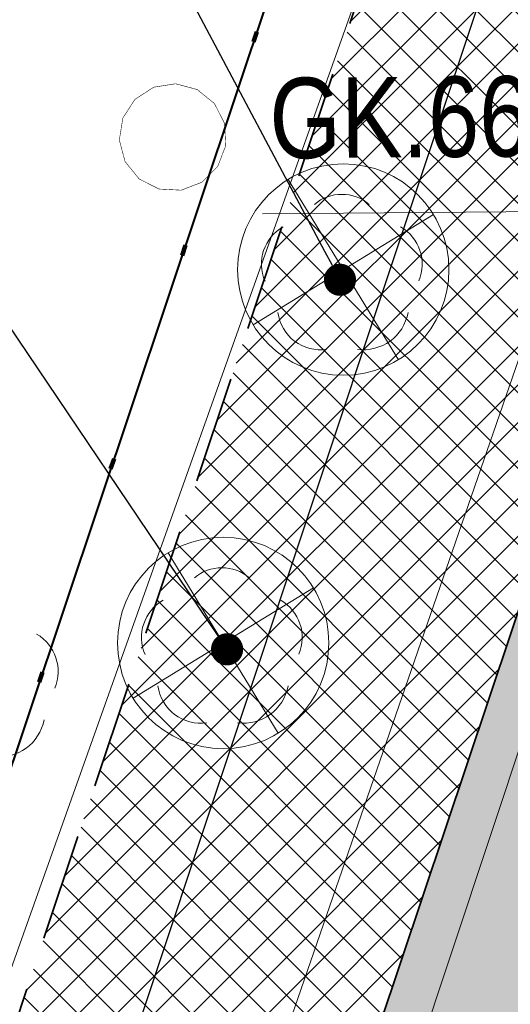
# Model space of a CAD drawing. Header units: metres. Extents: x 6599773 to 13199707, y 5688499 to 11377233.
# Tile 18 of 256: x 6599846.53 to 6599851.11, y 5688566.49 to 5688575.67. Entities that reach past the tile are written whole.
import ezdxf
from ezdxf import colors
from ezdxf.entities.mleader import LeaderData, LeaderLine
from ezdxf.enums import TextEntityAlignment as Align
from ezdxf.math import Vec2, Vec3

# ---------------------------------------------------------------- set-up
doc = ezdxf.new("R2010")
doc.units = ezdxf.units.M
doc.header["$MEASUREMENT"] = 0
for name, pattern in [('1', [0]), ('2_OTKJ', [2, 1.5, -0.5]), ('9', [1, 0, -1]), ('BTO', [0]), ('BUF', [0]), ('BUG', [1.5, 1, -0.5]), ('GUK', [2, 1.5, -0.5])]:
    doc.linetypes.add(name, pattern=pattern)
doc.layers.get('0').update_dxf_attribs({"linetype": 'CONTINUOUS', "lineweight": 5})
for name, color, linetype, lineweight in [('_kolor chodnik', 50, '1', 0), ('_kolor zjazdy kostka', 7, '1', 0), ('_kolor ścieżka', 10, '1', 0), ('_kraweznik', 7, 'CONTINUOUS', 35), ('_linie rozgran', 100, '9', 90), ('_obrzeze', 10, 'BUG', 35), ('_opis drzewa', 7, 'BUF', 25), ('_wycinka', 10, 'BUF', 15), ('AS__Nowe_granice', 140, 'CONTINUOUS', 30), ('Kontury', 90, 'GUK', 5), ('OTK_L_0', 7, '2_OTKJ', 5), ('OTK_L_5', 7, 'CONTINUOUS', 5), ('OTZ_L_1', 7, 'CONTINUOUS', 5), ('OTZ_T_0', 7, 'CONTINUOUS', 13), ('P_SUKP_E_T_0', 7, 'CONTINUOUS', 5)]:
    doc.layers.add(name, color=color, linetype=linetype, lineweight=lineweight)
doc.layers.add('_kolor jezdnia', color=7, linetype='1', lineweight=0, true_color=0x00dbdb)
doc.layers.add('_podział mój', color=7, linetype='BTO', lineweight=40, true_color=0xdb70ff)
doc.styles.add('opis drzewa', font='ARIALN.TTF', dxfattribs={"width": 0.7, "height": 1.6})
doc.styles.add('STYL_ARIAL', font='ARIALN.TTF', dxfattribs={"width": 0.75, "oblique": 0.1})
pattern_1 = [(45, (0, 0), (-0.1767766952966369, 0.1767766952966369), []), (135, (0, 0), (-0.1767766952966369, -0.1767766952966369), [])]

# ---------------------------------------------------------------- blocks, each defined once
blk = doc.blocks.new('ddddd')
at = {"layer": '_wycinka'}
for p, q in [((6600244.106448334, 5690836.218476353), (6600245.135551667, 5690834.535523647)), ((6600245.462476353, 5690835.891551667), (6600243.779523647, 5690834.862448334))]:
    blk.add_line(p, q, dxfattribs=at)
blk.add_circle((6600244.621, 5690835.377), 0.986329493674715, dxfattribs=at)
blk = doc.blocks.new('_Dot')
at = {"color": 0, "linetype": 'ByBlock', "lineweight": -2}
blk.add_line((-0.5, 0), (-1, 0), dxfattribs=at)
at = {"color": 0, "linetype": 'ByBlock', "const_width": 0.5}
blk.add_lwpolyline([(-0.25, 0, 1), (0.25, 0, 1)], format="xyb", close=True, dxfattribs=at)
blk = doc.blocks.new('922')
at = {"layer": 'OTZ_T_0', "color": 0}
blk.add_circle((0, 0), 0.05, dxfattribs=at)
for centre, radius, start, end in [((0, 0.35), 0.4, 50.114, 129.886), ((-0.35, 0.1), 0.4, 119.84816, 203.51949), ((0.35, 0.1), 0.4, 336.88451, 60.15184), ((-0.2, -0.3), 0.4, 187.477, 278.47884), ((0.2, -0.275), 0.425, 262.6459300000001, 349.62892)]:
    blk.add_arc(centre, radius, start, end, dxfattribs=at)
blk = doc.blocks.new('2_OTZK')
at = {"color": 7, "const_width": 0.005000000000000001}
for points in [[(-0.6431084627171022, 0.6411612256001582), (-0.8175084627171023, 0.5279612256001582), (-1.022908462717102, 0.4954612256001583), (-1.223708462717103, 0.5492612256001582), (-1.385308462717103, 0.6800612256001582), (-1.479708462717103, 0.8653612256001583), (-1.490508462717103, 1.072961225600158), (-1.416008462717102, 1.267061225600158), (-1.269008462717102, 1.414061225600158), (-1.074908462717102, 1.488561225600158), (-0.8673084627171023, 1.477761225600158), (-0.6820084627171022, 1.383361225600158), (-0.5512084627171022, 1.221761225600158), (-0.4974084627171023, 1.020961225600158), (-0.5299084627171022, 0.8155612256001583), (-0.6431084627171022, 0.6411612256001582)], [(0.6282915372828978, 0.6640612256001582), (0.5264915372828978, 0.8442612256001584), (0.5063915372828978, 1.050261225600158), (0.5714915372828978, 1.246761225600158), (0.7104915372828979, 1.400161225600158), (0.8997915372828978, 1.483961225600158), (1.106791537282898, 1.483961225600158), (1.296091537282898, 1.400161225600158), (1.435091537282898, 1.246761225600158), (1.500191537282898, 1.050261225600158), (1.480091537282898, 0.8442612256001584), (1.378291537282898, 0.6640612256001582)], [(-1.372308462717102, -1.335238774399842), (-1.473808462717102, -1.154938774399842), (-1.493508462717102, -0.9491387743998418), (-1.428308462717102, -0.7528387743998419), (-1.289208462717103, -0.5997387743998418), (-1.100108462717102, -0.5160387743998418), (-0.8933084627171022, -0.5160387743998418), (-0.7042084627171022, -0.5997387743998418), (-0.5651084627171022, -0.7528387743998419), (-0.4999084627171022, -0.9491387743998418), (-0.5196084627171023, -1.154938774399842), (-0.6211084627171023, -1.335238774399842)], [(0.6496915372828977, -0.6516387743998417), (0.8240915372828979, -0.5384387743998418), (1.029491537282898, -0.5059387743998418), (1.230291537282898, -0.5597387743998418), (1.391891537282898, -0.6905387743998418), (1.486291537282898, -0.8758387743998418), (1.497091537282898, -1.083438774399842), (1.422591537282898, -1.277538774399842), (1.275591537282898, -1.424538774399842), (1.081491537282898, -1.499038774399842), (0.8738915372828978, -1.488238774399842), (0.6885915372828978, -1.393838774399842), (0.5577915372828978, -1.232238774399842), (0.5039915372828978, -1.031438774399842), (0.5364915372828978, -0.8260387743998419), (0.6496915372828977, -0.6516387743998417)]]:
    blk.add_lwpolyline(points, dxfattribs=at)

msp = doc.modelspace()

# ---------------------------------------------------------------- hatches: boundary and pattern name
at = {"layer": '_kolor chodnik'}
h = msp.add_hatch(dxfattribs=at)
h.set_pattern_fill('ANSI37', color=256, scale=2)
h.set_pattern_definition(pattern_1)
h.paths.add_polyline_path([(6599849.938171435, 5688542.085872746), (6599852.232147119, 5688548.938742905), (6599853.573135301, 5688548.489851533), (6599853.827082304, 5688549.248475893), (6599851.793849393, 5688549.929093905), (6599849.895278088, 5688548.982823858), (6599847.823506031, 5688542.793750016)])
edge = h.paths.add_edge_path()
edge.add_line((6600018.106075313, 5689087.454911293), (6600022.42781917, 5689091.229234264))
edge.add_line((6600022.42781917, 5689091.229234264), (6600020.233254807, 5689093.742094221))
edge.add_line((6600020.233254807, 5689093.742094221), (6600017.159471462, 5689091.057656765))
edge.add_arc((6600023.275194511, 5689085.3851404), 8.341433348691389, 137.1531559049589, 148.8016577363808)
edge.add_line((6600016.140105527, 5689089.706021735), (6600018.106075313, 5689087.454911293))
h.paths.add_polyline_path([(6600038.501784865, 5689187.592294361), (6600037.906968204, 5689187.700586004), (6600037.63829624, 5689186.224843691), (6600038.240083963, 5689186.115282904)])
h.paths.add_polyline_path([(6600069.098302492, 5689360.276020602), (6600068.321239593, 5689360.413462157), (6600068.064048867, 5689358.936495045), (6600068.836639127, 5689358.799546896)])
h.paths.add_polyline_path([(6600082.393785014, 5689362.950258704), (6600082.941124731, 5689366.103121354), (6600081.481377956, 5689366.361351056), (6600080.923159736, 5689363.210828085)])
h.paths.add_polyline_path([(6600074.022236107, 5689388.065861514), (6600072.983907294, 5689388.249860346), (6600072.723374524, 5689386.77253894), (6600073.760538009, 5689386.588865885)])
h.paths.add_polyline_path([(6600105.613104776, 5689486.405659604), (6600106.749499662, 5689489.711933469), (6600105.298891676, 5689490.233346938), (6600104.143487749, 5689486.917306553)], flags=17)
h.paths.add_polyline_path([(6600132.519778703, 5689678.737346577), (6600131.761827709, 5689678.896110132), (6600131.444670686, 5689677.429261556), (6600132.212256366, 5689677.269208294)])
h.paths.add_polyline_path([(6600156.649397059, 5689798.7449027), (6600156.48800471, 5689797.958860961), (6600157.450195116, 5689797.757316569), (6600157.615023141, 5689798.542205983)])
h.paths.add_polyline_path([(6600189.055358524, 5689948.643107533), (6600187.902868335, 5689948.884512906), (6600187.600024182, 5689947.417400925), (6600188.748131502, 5689947.176379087)])
edge = h.paths.add_edge_path()
edge.add_line((6600204.459383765, 5690032.969035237), (6600204.153258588, 5690031.227801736))
edge.add_arc((6600202.328347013, 5690027.299936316), 4.331100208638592, 41.85300125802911, 65.08011549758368, ccw=False)
edge.add_arc((6600032.90393149, 5690051.979071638), 174.020003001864, 352.8070218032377, 353.495463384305)
edge.add_arc((6600202.372679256, 5690027.343587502), 5.999999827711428, 55.12102442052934, 69.64815978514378)
edge = h.paths.add_edge_path()
edge.add_line((6600205.046027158, 5690040.265402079), (6600204.972740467, 5690038.483452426))
edge.add_arc((6600203.986269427, 5690044.401803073), 5.999999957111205, 279.4630688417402, 294.9140560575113)
edge.add_line((6600206.513819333, 5690038.960158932), (6600206.607027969, 5690041.030672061))
edge.add_arc((6600203.986269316, 5690044.401803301), 4.270000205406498, 284.3702444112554, 307.86193139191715, ccw=False)
edge = h.paths.add_edge_path()
edge.add_arc((6600203.547470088, 5690044.558759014), 6.446878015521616, 324.4350091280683, 356.2013368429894, ccw=False)
edge.add_arc((6600203.986269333, 5690044.401803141), 6.00000007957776, 323.2169970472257, 357.4193489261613)
h.paths.add_polyline_path([(6600208.910055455, 5690121.713696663), (6600208.146285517, 5690121.748120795), (6600207.125602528, 5690121.794124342), (6600209.971605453, 5690121.665851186)])
edge = h.paths.add_edge_path()
edge.add_line((6600238.769818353, 5690481.648294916), (6600240.338176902, 5690490.873746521))
edge.add_line((6600240.338176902, 5690490.873746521), (6600241.251295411, 5690510.829461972))
edge.add_line((6600241.251295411, 5690510.829461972), (6600239.524022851, 5690510.928942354))
edge.add_line((6600239.524022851, 5690510.928942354), (6600238.633343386, 5690491.167757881))
edge.add_line((6600238.633343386, 5690491.167757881), (6600234.579716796, 5690467.661262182))
edge.add_line((6600234.579716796, 5690467.661262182), (6600234.449796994, 5690464.966873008))
edge.add_arc((6600242.443669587, 5690464.607462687), 8.00194818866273, 177.4256738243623, 268.2543056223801)
edge.add_line((6600242.199903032, 5690456.609228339), (6600242.216657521, 5690457.359274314))
edge.add_line((6600242.216657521, 5690457.359274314), (6600242.305257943, 5690458.836738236))
edge.add_arc((6600242.444504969, 5690464.607952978), 5.772894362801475, 177.0298084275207, 268.6178439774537, ccw=False)
edge.add_line((6600236.679365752, 5690464.907083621), (6600236.951876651, 5690470.95443634))
edge.add_line((6600236.951876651, 5690470.95443634), (6600238.150786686, 5690478.210832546))
edge.add_line((6600238.150786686, 5690478.210832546), (6600238.769818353, 5690481.648294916))
h.paths.add_polyline_path([(6600238.769818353, 5690481.648294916), (6600238.150786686, 5690478.210832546), (6600239.670056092, 5690477.930590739), (6600240.266710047, 5690481.376366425)], flags=17)
edge = h.paths.add_edge_path()
edge.add_line((6600223.366500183, 5690460.339976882), (6600223.276803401, 5690457.948865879))
edge.add_arc((6600221.105749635, 5690465.64864014), 7.999999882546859, 285.7465040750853, 299.8464885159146)
edge.add_line((6600225.08717264, 5690458.709744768), (6600225.240084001, 5690461.623695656))
edge.add_arc((6600221.105749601, 5690465.648640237), 5.769999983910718, 293.06724420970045, 315.7681070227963, ccw=False)
edge = h.paths.add_edge_path()
edge.add_arc((6600220.025145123, 5690444.676291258), 5.77000016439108, 37.996647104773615, 59.94382588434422, ccw=False)
edge.add_line((6600224.572175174, 5690448.22839199), (6600224.817793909, 5690451.081798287))
edge.add_arc((6600220.025145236, 5690444.676291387), 7.999999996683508, 53.19588653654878, 68.15166733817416)
edge.add_line((6600223.00235276, 5690452.101669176), (6600222.91504296, 5690449.670427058))
edge = h.paths.add_edge_path()
edge.add_arc((6600221.105749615, 5690465.648640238), 7.999999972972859, 328.0222308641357, 357.0132597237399)
edge.add_line((6600229.094882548, 5690465.23180147), (6600229.218816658, 5690467.593604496))
edge.add_line((6600229.218816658, 5690467.593604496), (6600228.218919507, 5690467.645774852))
edge.add_line((6600228.218919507, 5690467.645774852), (6600227.891778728, 5690461.411918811))
h.paths.add_polyline_path([(6600200.980142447, 5690012.236744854), (6600202.31727834, 5690011.956662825), (6600202.522293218, 5690012.935421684), (6600201.182321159, 5690013.216097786)])
h.paths.add_polyline_path([(6600196.457878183, 5689983.98337835), (6600195.202332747, 5689984.246370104), (6600194.899091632, 5689982.777335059), (6600196.150355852, 5689982.515240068)])
edge = h.paths.add_edge_path()
edge.add_line((6600112.305909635, 5689517.99101877), (6600112.691041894, 5689519.807934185))
edge.add_line((6600112.691041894, 5689519.807934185), (6600113.245521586, 5689522.423769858))
edge.add_line((6600113.245521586, 5689522.423769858), (6600111.553124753, 5689522.782507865))
edge.add_line((6600111.553124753, 5689522.782507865), (6600107.405864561, 5689503.217226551))
edge.add_line((6600107.405864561, 5689503.217226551), (6600099.494506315, 5689480.361667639))
edge.add_line((6600099.494506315, 5689480.361667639), (6600099.182814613, 5689478.891218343))
edge.add_arc((6600107.008997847, 5689477.232359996), 8.000059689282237, 168.0325629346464, 257.7529108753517)
edge.add_line((6600105.311960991, 5689469.414366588), (6600105.784990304, 5689471.593619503))
edge.add_arc((6600107.008927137, 5689477.232314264), 5.769999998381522, 168.0321375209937, 257.7533362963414, ccw=False)
edge.add_line((6600101.364343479, 5689478.42879883), (6600101.647245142, 5689479.76342708))
edge.add_line((6600101.647245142, 5689479.76342708), (6600104.143487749, 5689486.917306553))
edge.add_line((6600104.143487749, 5689486.917306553), (6600105.298891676, 5689490.233346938))
edge.add_line((6600105.298891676, 5689490.233346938), (6600108.240043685, 5689498.809726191))
edge.add_line((6600108.240043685, 5689498.809726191), (6600112.305909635, 5689517.99101877))
h.paths.add_polyline_path([(6600136.009573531, 5689645.499114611), (6600138.333647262, 5689645.012304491), (6600138.661671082, 5689646.578318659), (6600134.869459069, 5689647.372651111)])
at = {"layer": '_kolor jezdnia'}
h = msp.add_hatch(dxfattribs=at)
h.set_pattern_fill('ANSI37', color=256, scale=2.2)
h.set_pattern_definition([(311.9999999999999, (0, 0), (0.2043648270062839, 0.1840109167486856), []), (41.99999999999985, (0, 0), (-0.1840109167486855, 0.2043648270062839), [])])
edge = h.paths.add_edge_path()
edge.add_line((6599833.066047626, 5688539.933393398), (6599850.649511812, 5688527.983462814))
edge.add_arc((6599857.337592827, 5688536.653968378), 10.95025544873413, 169.5012687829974, 232.3548431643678, ccw=False)
edge.add_arc((6599858.085851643, 5688536.618142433), 11.69295282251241, 162.2507788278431, 169.9967502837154, ccw=False)
edge.add_line((6599846.949484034, 5688540.182754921), (6599847.823506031, 5688542.793750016))
edge.add_line((6599847.823506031, 5688542.793750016), (6599849.895278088, 5688548.982823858))
edge.add_line((6599849.895278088, 5688548.982823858), (6599852.434748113, 5688556.56906746))
edge.add_line((6599852.434748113, 5688556.56906746), (6599928.48625871, 5688783.760284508))
edge.add_line((6599928.48625871, 5688783.760284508), (6599931.025728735, 5688791.34652811))
edge.add_line((6599931.025728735, 5688791.34652811), (6599996.657773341, 5688987.411326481))
edge.add_line((6599996.657773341, 5688987.411326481), (6599999.197243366, 5688994.997570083))
edge.add_line((6599999.197243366, 5688994.997570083), (6600021.930100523, 5689062.908193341))
edge.add_line((6600021.930100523, 5689062.908193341), (6600017.620224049, 5689067.371531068))
edge.add_line((6600017.620224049, 5689067.371531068), (6600016.714558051, 5689064.654078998))
edge.add_line((6600016.714558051, 5689064.654078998), (6600012.423620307, 5689051.835617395))
edge.add_line((6600012.423620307, 5689051.835617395), (6600009.884150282, 5689044.249373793))
edge.add_line((6600009.884150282, 5689044.249373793), (6599977.53516164, 5688947.612159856))
edge.add_line((6599977.53516164, 5688947.612159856), (6599974.995691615, 5688940.025916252))
edge.add_line((6599974.995691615, 5688940.025916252), (6599942.096912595, 5688841.746295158))
edge.add_line((6599942.096912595, 5688841.746295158), (6599939.557442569, 5688834.160051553))
edge.add_line((6599939.557442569, 5688834.160051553), (6599882.679288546, 5688664.246042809))
edge.add_line((6599882.679288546, 5688664.246042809), (6599880.139818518, 5688656.659799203))
edge.add_line((6599880.139818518, 5688656.659799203), (6599852.464543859, 5688573.984527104))
edge.add_line((6599852.464543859, 5688573.984527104), (6599842.470137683, 5688544.127903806))
edge.add_arc((6599835.706422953, 5688546.652910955), 7.219660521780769, 248.54809133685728, 339.52856074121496, ccw=False)
h.paths.add_polyline_path([(6600044.653202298, 5689172.271628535), (6600046.276244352, 5689181.431901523), (6600047.759199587, 5689189.801539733), (6600051.0603021, 5689208.432603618), (6600052.368792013, 5689215.817578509), (6600054.808584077, 5689229.587499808), (6600056.11707399, 5689236.972474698), (6600057.346666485, 5689243.912161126), (6600058.655146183, 5689251.297078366), (6600058.831439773, 5689252.292060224), (6600060.098987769, 5689259.445963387), (6600060.139929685, 5689259.677035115), (6600061.407468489, 5689266.830886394), (6600072.329030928, 5689328.470998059), (6600073.637511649, 5689335.855921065), (6600077.337304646, 5689356.73715072), (6600078.820259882, 5689365.106788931), (6600081.142794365, 5689378.214921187), (6600082.53851694, 5689386.092227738), (6600095.187867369, 5689457.483787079), (6600091.082877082, 5689465.8405575), (6600089.043088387, 5689454.328211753), (6600087.870641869, 5689447.711051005), (6600087.560133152, 5689445.958573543), (6600086.562151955, 5689440.326076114), (6600082.433200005, 5689417.022719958), (6600080.95024477, 5689408.65308175), (6600077.202698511, 5689387.502337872), (6600075.719743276, 5689379.132699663), (6600073.469199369, 5689366.430874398), (6600071.986244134, 5689358.061236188), (6600069.986864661, 5689346.776955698), (6600068.591142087, 5689338.899649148), (6600065.559290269, 5689321.78820693), (6600064.163567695, 5689313.91090038), (6600059.719426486, 5689288.828650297), (6600058.323703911, 5689280.951343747), (6600057.563846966, 5689276.662793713), (6600056.168124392, 5689268.785487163), (6600054.804920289, 5689261.091711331), (6600053.409197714, 5689253.214404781), (6600053.264817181, 5689252.399536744), (6600051.869094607, 5689244.522230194), (6600051.183555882, 5689240.653124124), (6600049.787833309, 5689232.775817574), (6600046.593849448, 5689214.749319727), (6600045.198126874, 5689206.872013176), (6600044.41754409, 5689202.466488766), (6600042.934588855, 5689194.096850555), (6600036.429952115, 5689157.38538759), (6600034.94699688, 5689149.01574938), (6600030.579776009, 5689124.367629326), (6600027.529365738, 5689107.151445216), (6600024.895072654, 5689094.014582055), (6600030.583685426, 5689094.264316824), (6600032.945013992, 5689106.191885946), (6600043.170247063, 5689163.901990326)])
edge = h.paths.add_edge_path()
edge.add_line((6600111.106812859, 5689535.144351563), (6600111.256844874, 5689535.85214863))
edge.add_line((6600111.256844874, 5689535.85214863), (6600112.915748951, 5689543.678261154))
edge.add_line((6600112.915748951, 5689543.678261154), (6600117.304772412, 5689564.384094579))
edge.add_line((6600117.304772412, 5689564.384094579), (6600119.067357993, 5689572.699339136))
edge.add_line((6600119.067357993, 5689572.699339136), (6600120.087667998, 5689577.512794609))
edge.add_line((6600120.087667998, 5689577.512794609), (6600121.64289057, 5689584.849775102))
edge.add_line((6600121.64289057, 5689584.849775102), (6600128.436769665, 5689616.900852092))
edge.add_line((6600128.436769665, 5689616.900852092), (6600129.991992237, 5689624.237832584))
edge.add_line((6600129.991992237, 5689624.237832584), (6600132.660554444, 5689636.827148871))
edge.add_line((6600132.660554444, 5689636.827148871), (6600133.208838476, 5689639.444704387))
edge.add_line((6600133.208838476, 5689639.444704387), (6600134.848957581, 5689647.274775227))
edge.add_line((6600134.848957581, 5689647.274775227), (6600138.97649476, 5689666.979995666))
edge.add_line((6600138.97649476, 5689666.979995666), (6600140.51410642, 5689674.320687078))
edge.add_line((6600140.51410642, 5689674.320687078), (6600145.209128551, 5689696.735129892))
edge.add_line((6600145.209128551, 5689696.735129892), (6600146.746740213, 5689704.075821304))
edge.add_line((6600146.746740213, 5689704.075821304), (6600151.462308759, 5689726.588354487))
edge.add_line((6600151.462308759, 5689726.588354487), (6600152.999920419, 5689733.929045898))
edge.add_line((6600152.999920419, 5689733.929045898), (6600155.244070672, 5689744.642813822))
edge.add_line((6600155.244070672, 5689744.642813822), (6600156.781682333, 5689751.983505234))
edge.add_line((6600156.781682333, 5689751.983505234), (6600161.635515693, 5689775.156126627))
edge.add_line((6600161.635515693, 5689775.156126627), (6600163.378142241, 5689783.475576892))
edge.add_line((6600163.378142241, 5689783.475576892), (6600163.850769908, 5689785.731942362))
edge.add_line((6600163.850769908, 5689785.731942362), (6600167.028500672, 5689800.90270461))
edge.add_line((6600167.028500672, 5689800.90270461), (6600179.490888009, 5689860.399222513))
edge.add_line((6600179.490888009, 5689860.399222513), (6600181.233514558, 5689868.718672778))
edge.add_line((6600181.233514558, 5689868.718672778), (6600181.84713393, 5689871.648144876))
edge.add_line((6600181.84713393, 5689871.648144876), (6600183.38474559, 5689878.988836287))
edge.add_line((6600183.38474559, 5689878.988836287), (6600184.935818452, 5689886.393792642))
edge.add_line((6600184.935818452, 5689886.393792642), (6600186.575937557, 5689894.223863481))
edge.add_line((6600186.575937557, 5689894.223863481), (6600194.051338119, 5689929.912074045))
edge.add_line((6600194.051338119, 5689929.912074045), (6600195.691457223, 5689937.742144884))
edge.add_line((6600195.691457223, 5689937.742144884), (6600202.915799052, 5689972.231779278))
edge.add_line((6600202.915799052, 5689972.231779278), (6600204.555918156, 5689980.061850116))
edge.add_line((6600204.555918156, 5689980.061850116), (6600206.062781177, 5689987.255744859))
edge.add_line((6600206.062781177, 5689987.255744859), (6600207.702900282, 5689995.085815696))
edge.add_line((6600207.702900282, 5689995.085815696), (6600210.232559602, 5690007.162628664))
edge.add_line((6600210.232559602, 5690007.162628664), (6600211.694938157, 5690014.144150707))
edge.add_arc((6600028.177652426, 5690052.584442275), 187.5000004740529, 348.1696294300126, 357.4195276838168)
edge.add_line((6600215.487522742, 5690044.142720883), (6600208.310270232, 5690026.480446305))
edge.add_arc((6600032.903933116, 5690051.97907145), 177.2500013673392, 348.1696294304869, 351.7289130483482, ccw=False)
edge.add_line((6600206.38894146, 5690015.640182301), (6600205.966941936, 5690013.625519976))
edge.add_line((6600205.966941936, 5690013.625519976), (6600204.326822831, 5690005.795449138))
edge.add_line((6600204.326822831, 5690005.795449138), (6600197.076961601, 5689971.183982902))
edge.add_line((6600197.076961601, 5689971.183982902), (6600195.334335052, 5689962.864532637))
edge.add_line((6600195.334335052, 5689962.864532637), (6600193.44722506, 5689953.855305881))
edge.add_line((6600193.44722506, 5689953.855305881), (6600191.909227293, 5689946.512771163))
edge.add_line((6600191.909227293, 5689946.512771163), (6600185.49684423, 5689915.899498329))
edge.add_line((6600185.49684423, 5689915.899498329), (6600183.856521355, 5689908.068454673))
edge.add_line((6600183.856521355, 5689908.068454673), (6600182.066605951, 5689899.523243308))
edge.add_line((6600182.066605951, 5689899.523243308), (6600180.32407057, 5689891.204228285))
edge.add_line((6600180.32407057, 5689891.204228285), (6600174.320344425, 5689862.541919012))
edge.add_line((6600174.320344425, 5689862.541919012), (6600172.577809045, 5689854.222903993))
edge.add_line((6600172.577809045, 5689854.222903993), (6600163.663810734, 5689811.666703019))
edge.add_line((6600163.663810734, 5689811.666703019), (6600162.023782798, 5689803.837067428))
edge.add_line((6600162.023782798, 5689803.837067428), (6600160.924220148, 5689798.587659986))
edge.add_line((6600160.924220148, 5689798.587659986), (6600159.279208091, 5689790.734229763))
edge.add_line((6600159.279208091, 5689790.734229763), (6600157.107250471, 5689780.365115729))
edge.add_line((6600157.107250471, 5689780.365115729), (6600155.462238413, 5689772.511685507))
edge.add_line((6600155.462238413, 5689772.511685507), (6600153.380318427, 5689762.572418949))
edge.add_line((6600153.380318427, 5689762.572418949), (6600151.735124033, 5689754.718118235))
edge.add_line((6600151.735124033, 5689754.718118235), (6600148.586504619, 5689739.686336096))
edge.add_line((6600148.586504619, 5689739.686336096), (6600146.885007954, 5689731.563243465))
edge.add_line((6600146.885007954, 5689731.563243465), (6600141.75088822, 5689707.052510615))
edge.add_line((6600141.75088822, 5689707.052510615), (6600140.110896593, 5689699.223048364))
edge.add_line((6600140.110896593, 5689699.223048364), (6600133.483561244, 5689667.583574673))
edge.add_line((6600133.483561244, 5689667.583574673), (6600131.860394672, 5689659.834436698))
edge.add_line((6600131.860394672, 5689659.834436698), (6600131.740984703, 5689659.26436315))
edge.add_line((6600131.740984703, 5689659.26436315), (6600130.117814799, 5689651.515209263))
edge.add_line((6600130.117814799, 5689651.515209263), (6600127.278733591, 5689637.961189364))
edge.add_line((6600127.278733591, 5689637.961189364), (6600126.924568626, 5689636.290366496))
edge.add_line((6600126.924568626, 5689636.290366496), (6600125.166244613, 5689627.995226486))
edge.add_line((6600125.166244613, 5689627.995226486), (6600118.009503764, 5689594.232298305))
edge.add_line((6600118.009503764, 5689594.232298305), (6600116.251179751, 5689585.937158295))
edge.add_line((6600116.251179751, 5689585.937158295), (6600113.665314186, 5689573.737975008))
edge.add_line((6600113.665314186, 5689573.737975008), (6600111.898534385, 5689565.402943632))
edge.add_line((6600111.898534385, 5689565.402943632), (6600104.889982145, 5689532.33911599))
edge.add_line((6600104.889982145, 5689532.33911599), (6600103.226635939, 5689524.492047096))
edge.add_line((6600103.226635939, 5689524.492047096), (6600096.623876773, 5689493.342605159))
edge.add_line((6600096.623876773, 5689493.342605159), (6600094.968986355, 5689485.53542763))
edge.add_line((6600094.968986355, 5689485.53542763), (6600094.300101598, 5689482.379870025))
edge.add_line((6600094.300101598, 5689482.379870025), (6600099.182814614, 5689478.891218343))
edge.add_line((6600099.182814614, 5689478.891218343), (6600099.494506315, 5689480.361667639))
edge.add_line((6600099.494506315, 5689480.361667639), (6600111.106812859, 5689535.144351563))
edge = h.paths.add_edge_path()
edge.add_arc((6600239.213891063, 5690851.4003676), 10.0000000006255, -2.8342403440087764, 76.13703556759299, ccw=False)
edge.add_line((6600249.201658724, 5690850.905901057), (6600249.082723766, 5690848.503524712))
edge.add_line((6600249.082723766, 5690848.503524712), (6600247.016487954, 5690806.767468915))
edge.add_line((6600247.016487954, 5690806.767468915), (6600246.092398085, 5690789.152178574))
edge.add_line((6600246.092398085, 5690789.152178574), (6600233.768116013, 5690572.015170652))
edge.add_line((6600233.768116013, 5690572.015170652), (6600228.959056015, 5690465.29620206))
edge.add_line((6600228.959056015, 5690465.29620206), (6600234.588724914, 5690465.017134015))
edge.add_line((6600234.588724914, 5690465.017134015), (6600239.26254019, 5690571.767576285))
edge.add_line((6600239.26254019, 5690571.767576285), (6600252.505038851, 5690806.400146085))
edge.add_line((6600252.505038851, 5690806.400146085), (6600254.569211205, 5690848.094521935))
edge.add_arc((6600262.559425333, 5690847.6989487), 7.999999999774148, 76.13703557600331, 177.1657596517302, ccw=False)
edge.add_line((6600264.476229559, 5690855.465921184), (6600241.609896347, 5690861.109083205))
edge = h.paths.add_edge_path()
edge.add_line((6600250.031475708, 5690451.625307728), (6600250.231741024, 5690455.772579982))
edge.add_line((6600250.231741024, 5690455.772579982), (6600246.257763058, 5690456.417303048))
edge.add_line((6600246.257763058, 5690456.417303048), (6600242.171761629, 5690456.61060902))
edge.add_arc((6600242.563100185, 5690464.586983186), 7.985968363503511, 176.9123644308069, 267.1911945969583, ccw=False)
edge.add_line((6600234.588724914, 5690465.017134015), (6600228.959056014, 5690465.29620206))
edge.add_arc((6600220.965133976, 5690465.657286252), 8.002072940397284, 267.8289300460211, 357.413716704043, ccw=False)
edge.add_line((6600220.661989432, 5690457.660957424), (6600212.406915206, 5690458.119572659))
edge.add_line((6600212.406915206, 5690458.119572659), (6600208.431872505, 5690457.817501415))
edge.add_line((6600208.431872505, 5690457.817501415), (6600208.233912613, 5690454.548331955))
edge.add_line((6600208.233912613, 5690454.548331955), (6600212.129565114, 5690453.127270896))
edge.add_line((6600212.129565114, 5690453.127270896), (6600218.640548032, 5690452.76554962))
edge.add_line((6600218.640548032, 5690452.76554962), (6600216.486747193, 5690452.885205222))
edge.add_line((6600216.486747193, 5690452.885205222), (6600220.46890539, 5690452.663974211))
edge.add_arc((6600220.025145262, 5690444.676291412), 7.999999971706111, -0.3386579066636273, 86.8201700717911, ccw=False)
edge.add_line((6600228.025005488, 5690444.629006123), (6600227.803602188, 5690439.649256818))
edge.add_line((6600227.803602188, 5690439.649256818), (6600226.885525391, 5690435.936828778))
edge.add_line((6600226.885525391, 5690435.936828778), (6600225.534849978, 5690405.967249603))
edge.add_line((6600225.534849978, 5690405.967249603), (6600226.115199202, 5690402.187514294))
edge.add_line((6600226.115199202, 5690402.187514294), (6600213.445139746, 5690121.008786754))
edge.add_line((6600213.445139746, 5690121.008786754), (6600213.352800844, 5690118.960058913))
edge.add_line((6600213.352800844, 5690118.960058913), (6600209.980184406, 5690044.131649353))
edge.add_arc((6600203.986269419, 5690044.401803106), 5.999999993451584, 257.4162346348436, 357.41934921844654, ccw=False)
edge.add_line((6600202.679069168, 5690038.545931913), (6600201.589735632, 5690033.666039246))
edge.add_line((6600201.589735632, 5690033.666039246), (6600203.67987942, 5690033.199458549))
edge.add_arc((6600202.372679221, 5690027.343587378), 5.999999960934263, -8.27108729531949, 77.41623506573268, ccw=False)
edge.add_line((6600208.310270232, 5690026.480446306), (6600215.487522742, 5690044.142720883))
edge.add_line((6600215.487522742, 5690044.142720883), (6600216.199687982, 5690059.944661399))
edge.add_line((6600216.199687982, 5690059.944661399), (6600216.537356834, 5690067.437056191))
edge.add_line((6600216.537356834, 5690067.437056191), (6600223.893528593, 5690230.66011469))
edge.add_line((6600223.893528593, 5690230.66011469), (6600224.231197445, 5690238.152509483))
edge.add_line((6600224.231197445, 5690238.152509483), (6600233.507835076, 5690443.987992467))
edge.add_arc((6600241.499722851, 5690443.627812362), 7.999999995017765, 87.29208981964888, 177.4195277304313, ccw=False)
edge.add_line((6600241.877677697, 5690451.618879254), (6600246.021541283, 5690451.422886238))
edge.add_line((6600246.021541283, 5690451.422886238), (6600246.427694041, 5690451.443388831))
edge.add_line((6600246.427694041, 5690451.443388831), (6600246.793970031, 5690451.461878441))
edge.add_line((6600246.793970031, 5690451.461878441), (6600250.031475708, 5690451.625307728))
edge = h.paths.add_edge_path()
edge.add_line((6600007.33756506, 5689086.20374581), (6600006.980466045, 5689080.740822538))
edge.add_line((6600006.980466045, 5689080.740822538), (6600007.229745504, 5689080.720859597))
edge.add_line((6600007.229745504, 5689080.720859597), (6600008.093335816, 5689080.601653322))
edge.add_line((6600008.093335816, 5689080.601653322), (6600008.702681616, 5689080.53831051))
edge.add_arc((6600008.140193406, 5689070.554142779), 9.999999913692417, -18.557800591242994, 86.77547804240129, ccw=False)
edge.add_line((6600017.620224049, 5689067.371531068), (6600021.930100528, 5689062.908193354))
edge.add_arc((6599734.83819726, 5689159.011261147), 302.7499967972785, 341.4922000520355, 343.8640860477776)
edge.add_arc((6600034.895369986, 5689072.315877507), 9.581213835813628, 98.63328270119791, 164.5273290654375, ccw=False)
edge.add_line((6600033.457137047, 5689081.788529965), (6600033.832640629, 5689081.798737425))
edge.add_line((6600033.832640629, 5689081.798737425), (6600034.422462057, 5689082.05700874))
edge.add_line((6600034.422462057, 5689082.05700874), (6600036.833623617, 5689082.139040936))
edge.add_line((6600036.833623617, 5689082.139040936), (6600036.730225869, 5689087.148851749))
edge.add_line((6600036.730225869, 5689087.148851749), (6600036.579860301, 5689087.134303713))
edge.add_arc((6600036.479565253, 5689093.136286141), 6.002820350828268, 169.1687651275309, 270.9573417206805, ccw=False)
edge.add_line((6600030.583685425, 5689094.264316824), (6600024.895072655, 5689094.014582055))
edge.add_arc((6600015.200558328, 5689096.162123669), 9.929528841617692, 271.0943432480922, 347.5094668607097, ccw=False)
edge.add_arc((6600014.909438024, 5689089.646776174), 3.446070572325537, 264.4236009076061, 278.0194998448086, ccw=False)
edge.add_line((6600014.574573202, 5689086.217014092), (6600014.299554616, 5689086.232508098))
edge.add_line((6600014.299554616, 5689086.232508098), (6600010.474232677, 5689086.448019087))
edge.add_line((6600010.474232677, 5689086.448019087), (6600007.33756506, 5689086.20374581))
edge = h.paths.add_edge_path()
edge.add_line((6600105.490725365, 5689463.953528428), (6600106.927559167, 5689464.047234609))
edge.add_line((6600106.927559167, 5689464.047234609), (6600107.835, 5689468.66))
edge.add_line((6600107.835, 5689468.66), (6600105.311960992, 5689469.414366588))
edge.add_arc((6600107.008997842, 5689477.232359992), 8.000059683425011, 168.0325628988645, 257.7529109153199, ccw=False)
edge.add_line((6600099.182814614, 5689478.891218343), (6600094.300101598, 5689482.379870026))
edge.add_arc((6600586.245114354, 5689378.10423892), 502.8750369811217, 168.032376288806, 169.9522165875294)
edge.add_line((6600091.082877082, 5689465.8405575), (6600095.187867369, 5689457.483787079))
edge.add_arc((6600103.06517392, 5689456.088064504), 8.000000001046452, 77.7533362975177, 169.9524553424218, ccw=False)
edge.add_line((6600104.762140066, 5689463.906012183), (6600105.490725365, 5689463.953528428))
at = {"layer": '_kolor zjazdy kostka'}
h = msp.add_hatch(dxfattribs=at)
h.set_pattern_fill('ANSI37', color=256, scale=2)
h.set_pattern_definition(pattern_1)
h.paths.add_polyline_path([(6600244.137440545, 5690813.934732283), (6600242.369522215, 5690814.022127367), (6600242.097568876, 5690808.528921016), (6600243.865482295, 5690808.44142671)])
h.paths.add_polyline_path([(6600247.012128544, 5690806.679412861), (6600247.44273645, 5690815.377295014), (6600247.393289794, 5690814.378518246), (6600247.113277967, 5690808.722537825)])
h.paths.add_polyline_path([(6600242.297085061, 5690788.088808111), (6600240.958726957, 5690788.155683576), (6600240.648818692, 5690782.664569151), (6600241.987258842, 5690782.599147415)])
h.paths.add_polyline_path([(6600245.558275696, 5690780.919298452), (6600246.037231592, 5690789.405686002), (6600244.985820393, 5690788.453468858), (6600244.612601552, 5690781.981345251)])
h.paths.add_polyline_path([(6600241.348405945, 5690723.711515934), (6600242.272017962, 5690722.691689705), (6600242.749709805, 5690731.155680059), (6600241.698138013, 5690730.203317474), (6600241.472690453, 5690726.27550499)])
h.paths.add_polyline_path([(6600225.772794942, 5690394.589141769), (6600224.731429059, 5690393.637598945), (6600224.461246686, 5690387.644646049), (6600225.412923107, 5690386.603142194)])
h.paths.add_polyline_path([(6600223.012390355, 5690333.280720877), (6600223.372595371, 5690341.272607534), (6600222.32835346, 5690340.318436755), (6600222.058239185, 5690334.324941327)])
h.paths.add_polyline_path([(6600215.496388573, 5690166.390602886), (6600215.856593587, 5690174.382489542), (6600214.812834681, 5690173.428760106), (6600214.542018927, 5690167.435062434)])
h.paths.add_polyline_path([(6600212.446537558, 5690121.053392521), (6600213.399499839, 5690120.010473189), (6600213.788744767, 5690128.503024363), (6600212.745135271, 5690127.54943145)])
h.paths.add_polyline_path([(6600209.977420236, 5690121.665589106), (6600210.225142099, 5690127.162117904), (6600207.346107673, 5690127.291879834), (6600207.119593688, 5690121.794395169)])
h.paths.add_polyline_path([(6600207.950178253, 5690070.725854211), (6600204.880846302, 5690070.828947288), (6600204.643784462, 5690065.333808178), (6600207.702521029, 5690065.204598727)])
h.paths.add_polyline_path([(6600200.981479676, 5690012.236464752), (6600199.969248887, 5690007.339980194), (6600201.282587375, 5690007.064882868), (6600202.31726072, 5690011.956666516)])
h.paths.add_polyline_path([(6600193.613960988, 5689970.406358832), (6600192.398010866, 5689970.660657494), (6600191.286205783, 5689965.274578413), (6600192.486379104, 5689965.023185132)])
h.paths.add_polyline_path([(6600189.061271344, 5689948.671423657), (6600189.984133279, 5689953.050774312), (6600188.818902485, 5689953.32186217), (6600187.908781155, 5689948.91282903)])
h.paths.add_polyline_path([(6600180.976201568, 5689915.317449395), (6600179.952861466, 5689910.421322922), (6600181.008474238, 5689910.200199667), (6600182.033843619, 5689915.09540201)])
h.paths.add_polyline_path([(6600176.508279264, 5689893.538690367), (6600177.476023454, 5689893.335973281), (6600178.603605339, 5689898.719146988), (6600177.636002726, 5689898.922290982)])
h.paths.add_polyline_path([(6600179.28182965, 5689859.401159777), (6600180.522246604, 5689860.211927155), (6600181.057490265, 5689860.561775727), (6600183.598022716, 5689860.029600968), (6600184.726606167, 5689865.412570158), (6600182.186324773, 5689865.943033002), (6600181.604764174, 5689866.832779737), (6600181.024456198, 5689867.720610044)])
h.paths.add_polyline_path([(6600160.20081012, 5689810.862606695), (6600159.232772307, 5689811.065842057), (6600158.207991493, 5689806.171529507), (6600159.17573568, 5689805.968812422)])
h.paths.add_polyline_path([(6600156.493917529, 5689797.987177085), (6600155.463416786, 5689793.068691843), (6600156.431160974, 5689792.865974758), (6600157.461419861, 5689797.784520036)])
edge = h.paths.add_edge_path()
edge.add_arc((6600173.111981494, 5689800.679690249), 5.999999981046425, 204.6731153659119, 239.5411154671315, ccw=False)
edge.add_arc((6600173.162096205, 5689800.685330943), 6.047914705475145, 168.3203586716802, 204.5234866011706, ccw=False)
edge.add_line((6600167.239404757, 5689801.909666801), (6600163.65166784, 5689784.781499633))
edge.add_arc((6600169.524220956, 5689783.551410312), 5.999999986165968, 139.2146049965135, 168.1696294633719, ccw=False)
edge.add_arc((6600169.524220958, 5689783.551410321), 5.999999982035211, 96.80962310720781, 139.2146050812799, ccw=False)
edge.add_line((6600168.81279652, 5689789.509083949), (6600170.070461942, 5689795.507731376))
h.paths.add_polyline_path([(6600163.526364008, 5689776.866746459), (6600166.051243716, 5689776.337874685), (6600167.179826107, 5689781.720838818), (6600164.653945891, 5689782.24992016), (6600163.941148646, 5689783.340449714), (6600163.493329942, 5689784.025580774), (6600161.750703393, 5689775.706130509), (6600162.438017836, 5689776.155376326)])
h.paths.add_polyline_path([(6600152.614191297, 5689774.643430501), (6600153.639138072, 5689779.536616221), (6600152.646757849, 5689779.74492896), (6600151.646447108, 5689774.846147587)])
h.paths.add_polyline_path([(6600150.121074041, 5689767.466820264), (6600148.177624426, 5689758.167954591), (6600149.115997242, 5689757.971390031), (6600151.066362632, 5689767.268392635)])
h.paths.add_polyline_path([(6600142.970741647, 5689739.332500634), (6600141.888449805, 5689734.142420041), (6600144.036614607, 5689733.695518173), (6600145.123068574, 5689738.882330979)])
h.paths.add_polyline_path([(6600136.256357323, 5689701.052153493), (6600137.154085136, 5689700.864096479), (6600138.287960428, 5689706.274871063), (6600137.38649247, 5689706.464182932)])
h.paths.add_polyline_path([(6600130.081494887, 5689667.099389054), (6600129.212847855, 5689667.281639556), (6600128.083282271, 5689661.898895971), (6600128.953953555, 5689661.716447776)])
h.paths.add_polyline_path([(6600128.397394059, 5689659.030340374), (6600127.554144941, 5689659.207226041), (6600126.493408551, 5689653.810049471), (6600127.269860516, 5689653.647397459)])
h.paths.add_polyline_path([(6600134.990411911, 5689640.633636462), (6600137.30714639, 5689640.148363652), (6600138.339560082, 5689645.040620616), (6600136.015486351, 5689645.500958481), (6600135.435178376, 5689646.388788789), (6600134.8548704, 5689647.276619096), (6600133.214751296, 5689639.446548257), (6600134.102581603, 5689640.026856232)])
h.paths.add_polyline_path([(6600122.164164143, 5689634.294831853), (6600121.024067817, 5689628.914244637), (6600122.015114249, 5689628.705875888), (6600123.155614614, 5689634.086346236)])
h.paths.add_polyline_path([(6600114.542075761, 5689593.450769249), (6600113.493359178, 5689593.398339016), (6600112.364315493, 5689588.045694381), (6600113.29076438, 5689587.547532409)])
h.paths.add_polyline_path([(6600110.194543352, 5689572.941097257), (6600109.207819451, 5689573.148880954), (6600108.06771793, 5689567.768269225), (6600109.050143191, 5689567.53521504)])
h.paths.add_polyline_path([(6600119.083213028, 5689565.540446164), (6600119.089125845, 5689565.542290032), (6600121.462438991, 5689565.065690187), (6600122.598093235, 5689570.447168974), (6600120.229622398, 5689570.949214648), (6600119.651446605, 5689571.8119627), (6600119.073270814, 5689572.72765526), (6600117.310757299, 5689564.412754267)])
h.paths.add_polyline_path([(6600101.698666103, 5689532.937884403), (6600100.730666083, 5689533.141679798), (6600099.694214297, 5689528.250234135), (6600100.669121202, 5689528.045267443)])
h.paths.add_polyline_path([(6600094.06402112, 5689496.827028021), (6600093.080194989, 5689497.033910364), (6600092.036590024, 5689492.143967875), (6600093.038865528, 5689491.933250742)])
h.paths.add_polyline_path([(6600083.709836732, 5689453.749808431), (6600082.738586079, 5689448.336231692), (6600084.647281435, 5689448.027407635), (6600085.606840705, 5689453.416583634)])
h.paths.add_polyline_path([(6600084.434394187, 5689446.825895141), (6600083.731191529, 5689446.921126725), (6600082.928047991, 5689442.491821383), (6600083.649300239, 5689442.394910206)])
h.paths.add_polyline_path([(6600078.04194071, 5689410.721110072), (6600078.996952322, 5689416.137564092), (6600078.0548333, 5689416.304853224), (6600077.111232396, 5689410.886043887)])
h.paths.add_polyline_path([(6600072.911565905, 5689386.768652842), (6600071.96046622, 5689381.312635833), (6600072.800073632, 5689381.163221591), (6600073.76645083, 5689386.590709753)])
h.paths.add_polyline_path([(6600082.887400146, 5689379.432062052), (6600085.278102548, 5689379.034943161), (6600086.160383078, 5689383.956496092), (6600083.759726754, 5689384.355378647), (6600083.152078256, 5689385.224725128), (6600082.544429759, 5689386.094071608), (6600081.148707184, 5689378.216765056), (6600082.018053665, 5689378.824413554)])
h.paths.add_polyline_path([(6600080.731401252, 5689363.247695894), (6600080.041469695, 5689363.369939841), (6600079.433821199, 5689364.239286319), (6600078.8261727, 5689365.108632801), (6600077.343217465, 5689356.73899459), (6600078.212563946, 5689357.346643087), (6600079.081910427, 5689357.954291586), (6600081.429189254, 5689357.564866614), (6600082.388748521, 5689362.980514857)])
h.paths.add_polyline_path([(6600069.104215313, 5689360.304336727), (6600070.063917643, 5689365.720487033), (6600069.2708267, 5689365.861009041), (6600068.327152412, 5689360.441778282)])
h.paths.add_polyline_path([(6600066.55061698, 5689345.891799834), (6600065.546169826, 5689346.069805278), (6600064.677796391, 5689341.145792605), (6600065.678290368, 5689340.968483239)])
h.paths.add_polyline_path([(6600061.138656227, 5689321.077501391), (6600060.270282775, 5689316.15348863), (6600061.250715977, 5689315.979734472), (6600062.127590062, 5689320.902245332)])
h.paths.add_polyline_path([(6600055.325252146, 5689288.11325564), (6600054.456878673, 5689283.189242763), (6600055.410852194, 5689283.020177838), (6600056.28317863, 5689287.917022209)])
h.paths.add_polyline_path([(6600048.045675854, 5689182.819289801), (6600050.371939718, 5689182.407116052), (6600051.314445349, 5689187.67761207), (6600048.980409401, 5689188.064690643), (6600048.372760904, 5689188.934037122), (6600047.765112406, 5689189.803383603), (6600046.306982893, 5689181.603992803), (6600046.972918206, 5689182.069462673)])
h.paths.add_polyline_path([(6600040.943690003, 5689201.374141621), (6600039.339175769, 5689201.66987967), (6600038.429882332, 5689196.244216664), (6600039.984130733, 5689195.958493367)])
h.paths.add_polyline_path([(6600032.993704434, 5689156.473759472), (6600032.278185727, 5689156.600537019), (6600031.299242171, 5689151.188930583), (6600032.034145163, 5689151.058111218)])
h.paths.add_polyline_path([(6600026.309179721, 5689123.603833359), (6600025.417362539, 5689118.683970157), (6600026.271201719, 5689118.532684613), (6600027.143528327, 5689123.456001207)])
h.paths.add_polyline_path([(6600013.302986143, 5689054.462576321), (6600015.84245617, 5689062.048819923), (6600014.576741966, 5689061.417973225), (6600012.672139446, 5689055.728290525)])
h.paths.add_polyline_path([(6599974.547216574, 5688938.686171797), (6599977.086686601, 5688946.272415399), (6599975.820972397, 5688945.641568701), (6599973.916369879, 5688939.951886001)])
h.paths.add_polyline_path([(6599942.102825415, 5688841.748139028), (6599940.837111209, 5688841.117292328), (6599938.932508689, 5688835.427609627), (6599939.563355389, 5688834.161895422)])
h.paths.add_polyline_path([(6599882.685201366, 5688664.247886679), (6599881.419487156, 5688663.617039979), (6599879.514884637, 5688657.927357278), (6599880.145731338, 5688656.661643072)])
h.paths.add_polyline_path([(6599851.799762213, 5688549.930937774), (6599853.832995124, 5688549.250319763), (6599855.420163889, 5688553.991722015), (6599853.386930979, 5688554.672340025), (6599852.913795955, 5688555.621625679), (6599852.440660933, 5688556.570911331), (6599849.901190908, 5688548.984667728)])
h.paths.add_polyline_path([(6600233.581687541, 5690586.458647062), (6600234.520016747, 5690585.337735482), (6600234.976631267, 5690593.42826699), (6600233.922640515, 5690592.499827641)])
h.paths.add_polyline_path([(6600231.728371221, 5690526.750719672), (6600230.676277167, 5690525.793817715), (6600230.420013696, 5690519.782861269), (6600231.363586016, 5690518.655686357)])
h.paths.add_polyline_path([(6600237.577122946, 5690639.505119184), (6600236.516490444, 5690638.540451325), (6600236.176926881, 5690632.541599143), (6600237.1204992, 5690631.41442423)])
h.paths.add_polyline_path([(6600238.927801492, 5690681.139540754), (6600239.8637879, 5690680.021427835), (6600240.320411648, 5690688.112122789), (6600239.268317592, 5690687.155220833)])
h.paths.add_polyline_path([(6600218.122284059, 5690224.814875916), (6600217.079933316, 5690223.862433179), (6600216.809648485, 5690217.865326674), (6600217.762143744, 5690216.822918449)])
h.paths.add_polyline_path([(6600219.363739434, 5690274.535639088), (6600220.315886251, 5690273.493612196), (6600220.675810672, 5690281.480778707), (6600219.633750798, 5690280.528598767)])
h.paths.add_polyline_path([(6600168.75986753, 5689856.554734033), (6600169.729143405, 5689856.351696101), (6600170.857343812, 5689861.737822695), (6600169.889741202, 5689861.940966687)])
h.paths.add_polyline_path([(6600168.841833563, 5689852.115601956), (6600167.871405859, 5689852.319339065), (6600166.844894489, 5689847.425845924), (6600167.816759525, 5689847.221809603)])
at = {"layer": '_kolor ścieżka'}
h = msp.add_hatch(dxfattribs=at)
h.set_pattern_fill('ANSI37', color=10, scale=2)
h.set_pattern_definition(pattern_1)
edge = h.paths.add_edge_path()
edge.add_line((6599877.145262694, 5688659.244027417), (6599854.614951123, 5688591.938475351))
edge.add_line((6599854.614951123, 5688591.938475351), (6599854.214414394, 5688589.387325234))
edge.add_line((6599854.214414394, 5688589.387325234), (6599839.435327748, 5688545.233719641))
edge.add_arc((6599834.52303551, 5688547.748213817), 5.518450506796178, 246.5150871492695, 332.8930934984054, ccw=False)
edge.add_line((6599832.323891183, 5688542.68688393), (6599836.925902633, 5688539.594394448))
edge.add_arc((6599835.881373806, 5688546.528699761), 7.012533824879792, 278.5661808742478, 339.9794081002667)
edge.add_line((6599842.470137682, 5688544.127903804), (6599857.359687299, 5688588.607952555))
edge.add_line((6599857.359687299, 5688588.607952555), (6599857.303782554, 5688591.591210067))
edge.add_line((6599857.303782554, 5688591.591210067), (6599879.508971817, 5688657.925513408))
edge.add_line((6599879.508971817, 5688657.925513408), (6599879.193548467, 5688658.558370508))
edge.add_line((6599879.193548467, 5688658.558370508), (6599877.145262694, 5688659.244027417))
h.paths.add_polyline_path([(6599879.193548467, 5688658.558370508), (6599879.508971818, 5688657.925513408), (6599881.413574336, 5688663.615196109), (6599880.780717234, 5688663.299772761), (6599878.732431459, 5688663.985429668), (6599877.145262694, 5688659.244027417)])
h.paths.add_polyline_path([(6599938.926595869, 5688835.425765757), (6599938.61117252, 5688836.058622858), (6599936.562886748, 5688836.744279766), (6599878.732431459, 5688663.985429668), (6599880.780717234, 5688663.299772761), (6599881.413574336, 5688663.615196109)])
h.paths.add_polyline_path([(6599974.364844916, 5688941.291630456), (6599974.049421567, 5688941.924487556), (6599972.001135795, 5688942.610144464), (6599936.562886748, 5688836.744279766), (6599938.61117252, 5688836.058622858), (6599938.926595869, 5688835.425765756)])
h.paths.add_polyline_path([(6599974.049421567, 5688941.924487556), (6599974.364844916, 5688941.291630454), (6600009.253303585, 5689045.515087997), (6600008.937880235, 5689046.147945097), (6600006.889594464, 5689046.833602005), (6599972.001135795, 5688942.610144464)])
h.paths.add_polyline_path([(6600008.937880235, 5689046.147945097), (6600009.253303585, 5689045.515087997), (6600011.157906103, 5689051.204770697), (6600010.525049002, 5689050.889347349), (6600008.476763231, 5689051.575004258), (6600006.889594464, 5689046.833602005)])
edge = h.paths.add_edge_path()
edge.add_arc((6599858.085851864, 5688536.618142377), 11.69295304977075, 162.2507788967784, 169.9967501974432)
edge.add_line((6599846.570656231, 5688538.649255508), (6599849.824991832, 5688528.706403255))
edge.add_line((6599849.824991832, 5688528.706403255), (6599853.135519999, 5688528.731057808))
edge.add_line((6599853.135519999, 5688528.731057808), (6599849.868997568, 5688538.728963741))
edge.add_line((6599849.868997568, 5688538.728963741), (6599850.886451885, 5688541.768438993))
edge.add_line((6599850.886451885, 5688541.768438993), (6599849.938171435, 5688542.085872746))
edge.add_line((6599849.938171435, 5688542.085872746), (6599847.823506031, 5688542.793750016))
edge.add_line((6599847.823506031, 5688542.793750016), (6599846.949484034, 5688540.182754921))
edge = h.paths.add_edge_path()
edge.add_arc((6600008.743460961, 5689068.123037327), 7.659999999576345, 341.4922000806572, 372.1491631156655)
edge.add_line((6600016.231900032, 5689069.735141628), (6600014.371922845, 5689078.374983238))
edge.add_arc((6600008.140193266, 5689070.554142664), 10.00000004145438, 51.45178747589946, 78.26461791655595)
edge.add_line((6600010.174112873, 5689080.345116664), (6600010.018184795, 5689077.577393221))
edge.add_arc((6600009.814745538, 5689075.098871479), 2.486856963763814, 14.594442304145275, 85.30763078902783, ccw=False)
edge.add_line((6600012.221360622, 5689075.725498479), (6600013.747330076, 5689068.637167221))
edge.add_line((6600013.747330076, 5689068.637167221), (6600013.596857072, 5689066.921144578))
edge.add_line((6600013.596857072, 5689066.921144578), (6600008.476763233, 5689051.575004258))
edge.add_line((6600008.476763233, 5689051.575004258), (6600010.525049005, 5689050.88934735))
edge.add_line((6600010.525049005, 5689050.88934735), (6600011.157906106, 5689051.204770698))
edge.add_line((6600011.157906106, 5689051.204770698), (6600016.00728921, 5689065.691494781))

# ---------------------------------------------------------------- linework, layer by layer
at = {"layer": '_kraweznik'}
msp.add_line((6600016.714558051, 5689064.654078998), (6599842.470137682, 5688544.127903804), dxfattribs=at)
at = {"layer": '_linie rozgran', "lineweight": 90, "ltscale": 2}
msp.add_lwpolyline([(6600030.348422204, 5689076.243038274), (6599864.024958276, 5688580.051650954), (6599850.199901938, 5688538.618809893), (6599851.513, 5688534.393), (6599854.081261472, 5688528.283242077), (6599846.604379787, 5688533.136720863), (6599838.554236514, 5688539.011790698), (6599831.01, 5688544.560000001), (6599831.36575498, 5688545.645937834), (6599834.825033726, 5688543.342750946), (6599838.712247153, 5688545.593856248), (6599853.455783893, 5688589.641253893), (6599853.466151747, 5688593.232024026), (6600012.715234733, 5689068.96212712)], dxfattribs=at)
at = {"layer": '_obrzeze'}
msp.add_line((6599854.214414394, 5688589.387325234), (6599839.435327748, 5688545.23371964), dxfattribs=at)
at = {"layer": '_podział mój'}
msp.add_line((6599853.455783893, 5688589.641253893), (6599838.712247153, 5688545.593856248), dxfattribs=at)
at = {"layer": 'AS__Nowe_granice'}
msp.add_lwpolyline([(6600019.34, 5689081.95), (6599838.5601, 5688539.0294)], dxfattribs=at)
at = {"layer": 'Kontury', "color": 3, "linetype": '1'}
msp.add_lwpolyline([(6599847.3659, 5688565.4751), (6599871.9501, 5688639.3068)], dxfattribs=at)
at = {"layer": 'OTK_L_0', "color": 7, "linetype": '1'}
msp.add_lwpolyline([(6599859.216, 5688593.004), (6599847.802, 5688558.674)], dxfattribs=at)
at = {"layer": 'OTK_L_5', "color": 7}
for points in [[(6599856.478, 5688595.014), (6599842.964, 5688557.031)], [(6599845.538, 5688556.17), (6599858.77, 5688594.448)]]:
    msp.add_lwpolyline(points, dxfattribs=at)
at = {"layer": 'OTZ_L_1', "color": 7, "linetype": '1'}
msp.add_lwpolyline([(6599856.478, 5688595.014), (6599842.964, 5688557.031)], dxfattribs=at)
at = {"layer": 'P_SUKP_E_T_0', "color": 34}
msp.add_lwpolyline([(6599848.7962, 5688573.8608), (6599856.7488, 5688573.9265)], dxfattribs=at)

# ---------------------------------------------------------------- block references
at = {"layer": '_wycinka'}
for p in [(-395.0717911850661, -2262.035776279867), (-396.1923727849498, -2265.519620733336)]:
    msp.add_blockref('ddddd', p, dxfattribs=at)
at = {"layer": 'OTZ_L_1', "color": 7}
msp.add_blockref('2_OTZK', (6599846.955, 5688575.581), dxfattribs=at)
at = {"layer": 'OTZ_T_0', "color": 7}
for p in [(6599849.536, 5688573.293), (6599848.416, 5688569.809), (6599846.138, 5688569.493)]:
    msp.add_blockref('922', p, dxfattribs=at)

# ---------------------------------------------------------------- texts
at = {"layer": 'P_SUKP_E_T_0', "color": 34, "style": 'STYL_ARIAL'}
msp.add_text('GK.6630.53.2023 kd', height=0.75, rotation=0.4734999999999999, dxfattribs=at).set_placement((6599856.7464, 5688574.2182), align=Align.BOTTOM_RIGHT)

# ---------------------------------------------------------------- leaders
at = {"layer": '_opis drzewa'}
ml = msp.add_multileader_mtext('Standard', dxfattribs=at)
ml.set_content('72', color=256, style='opis drzewa')
ml.set_leader_properties()
ml.set_arrow_properties(name='DOT')
ml.build(insert=Vec2(0, 0))
ml.multileader.update_dxf_attribs({"dogleg_length": 1, "arrow_head_size": 0.3})
ctx = ml.context
ctx.base_point, ctx.char_height, ctx.arrow_head_size, ctx.landing_gap_size, ctx.plane_origin = Vec3(6599844.498505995, 5688577.233310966), 1.6, 0.3, 0.3, Vec3(6599849.51845041, 5688573.246181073)
ctx.text_align_type = 2
notes = []
notes.append((ctx, [(0, (1, 1, 0), (6599847.398806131, 5688577.233310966), (-1, 0), 1, [(0, [(6599849.51845041, 5688573.246181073)], 0, [])])]))
ctx.mtext.insert, ctx.mtext.rotation, ctx.mtext.alignment, ctx.mtext.flow_direction = Vec3(6599846.098806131, 5688578.033310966), -4.660029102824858, 3, 5
ml = msp.add_multileader_mtext('Standard', dxfattribs=at)
ml.set_content('73', color=256, style='opis drzewa')
ml.set_leader_properties()
ml.set_arrow_properties(name='DOT')
ml.build(insert=Vec2(0, 0))
ml.multileader.update_dxf_attribs({"dogleg_length": 1, "arrow_head_size": 0.3})
ctx = ml.context
ctx.base_point, ctx.char_height, ctx.arrow_head_size, ctx.landing_gap_size, ctx.plane_origin = Vec3(6599843.126434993, 5688573.401329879), 1.6, 0.3, 0.3, Vec3(6599848.46481831, 5688569.798193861)
ctx.text_align_type = 2
notes.append((ctx, [(0, (1, 1, 0), (6599846.033610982, 5688573.401329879), (-1, 0), 1, [(0, [(6599848.46481831, 5688569.798193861)], 0, [])])]))
ctx.mtext.insert, ctx.mtext.rotation, ctx.mtext.alignment, ctx.mtext.flow_direction = Vec3(6599844.733610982, 5688574.214972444), -4.660029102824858, 3, 5
for ctx, leaders in notes:
    for number, flags, end, landing, length, lines in leaders:
        leader = LeaderData()
        leader.index, (leader.has_last_leader_line, leader.has_dogleg_vector, leader.attachment_direction) = number, flags
        leader.last_leader_point, leader.dogleg_vector, leader.dogleg_length = Vec3(end), Vec3(landing), length
        for number, points, colour, breaks in lines:
            line = LeaderLine()
            line.index, line.vertices, line.color, line.breaks = number, Vec3.list(points), colors.encode_raw_color(colour), breaks
            leader.lines.append(line)
        ctx.leaders.append(leader)

doc.saveas('drawing.dxf')
